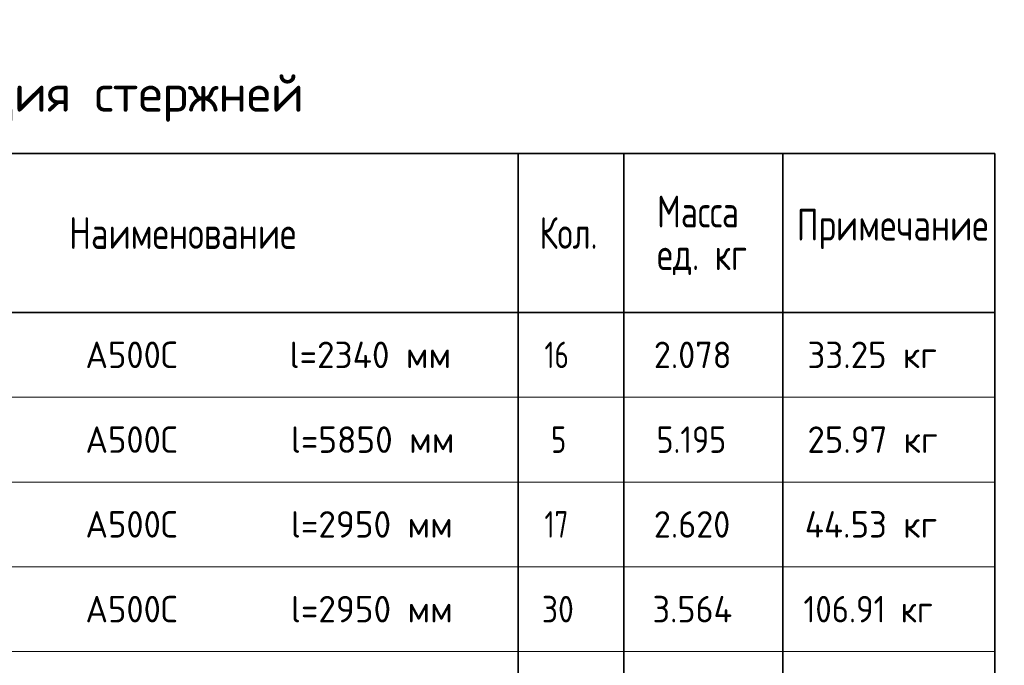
# Model space of a CAD drawing. Header units: metres. Extents: x -38 to 100, y -15 to 19.
# Tile 39 of 40: x 78.88 to 88.18, y 11.22 to 17.32. Entities that reach past the tile are written whole.
import ezdxf

# ---------------------------------------------------------------- set-up
doc = ezdxf.new("R2010")
doc.units = ezdxf.units.M
doc.styles.add('ISOCPEUR', font='txt')

msp = doc.modelspace()

# ---------------------------------------------------------------- linework, layer by layer
at = {"color": 7, "linetype": 'Continuous', "lineweight": 35, "transparency": 33554687}
for p, q in [((88.0842, 16.0519), (69.5842, 16.0519)), ((83.5842, 16.0519), (83.5842, 14.5519)), ((84.5842, 16.0519), (84.5842, 14.5519)), ((86.0842, 16.0519), (86.0842, 14.5519)), ((88.0842, 16.0519), (88.0842, 14.5519)), ((88.0842, 14.5519), (69.5842, 14.5519)), ((83.5842, 14.5519), (83.5842, 13.7519)), ((84.5842, 14.5519), (84.5842, 13.7519)), ((86.0842, 14.5519), (86.0842, 13.7519)), ((88.0842, 14.5519), (88.0842, 13.7519)), ((83.5842, 13.7519), (83.5842, 12.9519)), ((84.5842, 13.7519), (84.5842, 12.9519)), ((86.0842, 13.7519), (86.0842, 12.9519)), ((88.0842, 13.7519), (88.0842, 12.9519)), ((83.5842, 12.9519), (83.5842, 12.1519)), ((84.5842, 12.9519), (84.5842, 12.1519)), ((86.0842, 12.9519), (86.0842, 12.1519)), ((88.0842, 12.9519), (88.0842, 12.1519)), ((83.5842, 12.1519), (83.5842, 11.3519)), ((84.5842, 12.1519), (84.5842, 11.3519)), ((86.0842, 12.1519), (86.0842, 11.3519)), ((88.0842, 12.1519), (88.0842, 11.3519)), ((83.5842, 11.3519), (83.5842, 10.5519)), ((84.5842, 11.3519), (84.5842, 10.5519)), ((86.0842, 11.3519), (86.0842, 10.5519)), ((88.0842, 11.3519), (88.0842, 10.5519))]:
    msp.add_line(p, q, dxfattribs=at)
at = {"color": 7, "linetype": 'Continuous', "lineweight": 13, "transparency": 33554687}
for p, q in [((88.0842, 13.7519), (69.5842, 13.7519)), ((88.0842, 12.9519), (69.5842, 12.9519)), ((88.0842, 12.1519), (69.5842, 12.1519)), ((88.0842, 11.3519), (69.5842, 11.3519))]:
    msp.add_line(p, q, dxfattribs=at)

# ---------------------------------------------------------------- texts
at = {"color": 7, "linetype": 'Continuous', "lineweight": 35, "transparency": 33554687, "attachment_point": 7, "style": 'ISOCPEUR'}
for s, insert, char_height, width in [('\\W0.99;Спецификация стержней', (76.1392, 16.3519), 0.35, 5.559674), ('\\W0.76;Масса', (84.8969, 15.3542), 0.3, 1.001696), ('\\W0.78;Наименование', (79.3455, 15.1519), 0.3, 2.22783), ('\\W0.74;Кол.', (83.7875, 15.1519), 0.3, 0.710583), ('\\W0.78;Примечание', (86.215, 15.1489), 0.3, 1.867518), ('\\W0.76;ед. кг', (84.8969, 14.9042), 0.3, 1.001193), ('\\W0.95;А500С', (79.5002, 14.0269), 0.25, 1.042909), ('\\W0.97;l=2340 мм', (81.4267, 14.0269), 0.25, 1.670194), ('\\W0.75;16', (83.8342, 14.0269), 0.25, 0.393567), ('\\W0.94;2.078', (84.8667, 14.0269), 0.25, 0.891677), ('\\W0.96;33.25 кг', (86.3167, 14.0269), 0.25, 1.394319), ('\\W0.95;А500С', (79.5002, 13.2269), 0.25, 1.042909), ('\\W0.97;l=5850 мм', (81.4392, 13.2269), 0.25, 1.64508), ('\\W0.88;5.195', (84.8917, 13.2269), 0.25, 0.834261), ('\\W0.96;25.97 кг', (86.3167, 13.2269), 0.25, 1.394319), ('\\W0.78;5', (83.8967, 13.2269), 0.25, 0.272006), ('\\W0.95;А500С', (79.5002, 12.4269), 0.25, 1.042909), ('\\W0.97;l=2950 мм', (81.4392, 12.4269), 0.25, 1.64508), ('\\W0.75;17', (83.8342, 12.4269), 0.25, 0.393567), ('\\W0.94;2.620', (84.8667, 12.4269), 0.25, 0.891677), ('\\W0.96;44.53 кг', (86.2917, 12.4269), 0.25, 1.444594), ('\\W0.97;l=2950 мм', (81.4392, 11.6269), 0.25, 1.64508), ('\\W0.95;А500С', (79.5002, 11.6269), 0.25, 1.042909), ('\\W0.87;30', (83.8092, 11.6269), 0.25, 0.45901), ('\\W0.94;3.564', (84.8542, 11.6269), 0.25, 0.916955), ('\\W0.90;106.91 кг', (86.2792, 11.6269), 0.25, 1.461696)]:
    msp.add_mtext(s, dxfattribs=dict(at, insert=insert, char_height=char_height, width=width))

doc.saveas('drawing.dxf')
